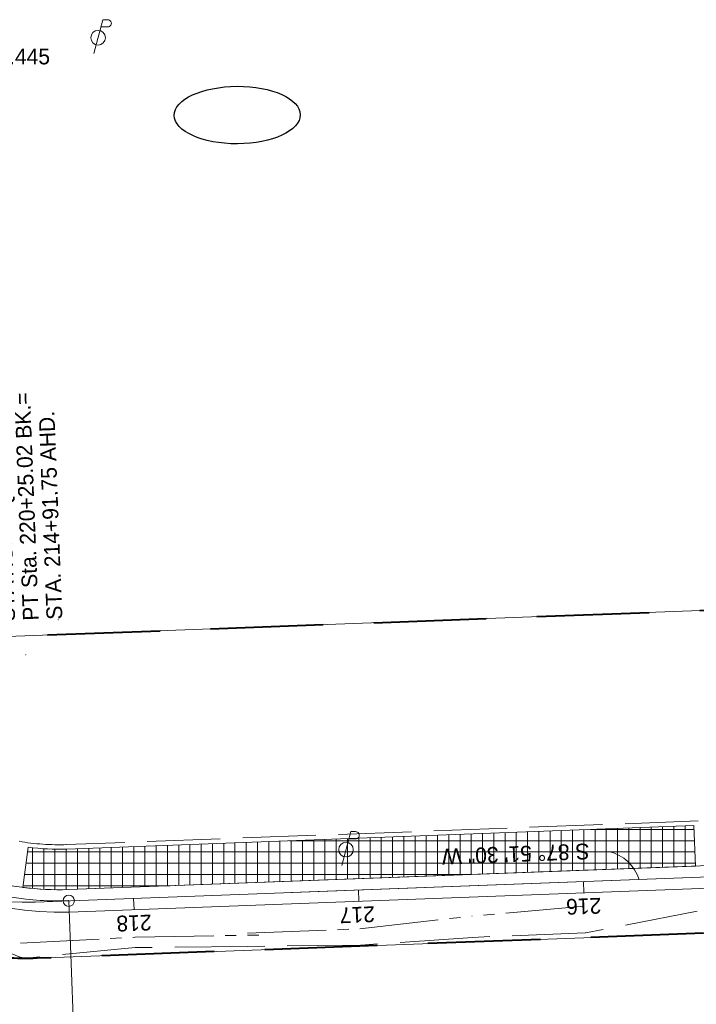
# Model space of a CAD drawing. Header units: feet. Extents: x 2433273 to 2447442, y 555003 to 575201.
# Tile 185 of 226: x 2435899 to 2436200, y 569637 to 570075. Entities that reach past the tile are written whole.
import ezdxf
from ezdxf.enums import TextEntityAlignment as Align

# ---------------------------------------------------------------- set-up
doc = ezdxf.new("R2010")
doc.units = ezdxf.units.FT
doc.header["$LTSCALE"] = 50
doc.header["$MEASUREMENT"] = 0
for name, pattern in [('cl50', [100, 7.5, -7.5, 70, -7.5, 7.5]), ('constlimit', [0.85, 0.65, -0.1, -0.1]), ('rowpr', [5.45, 1, -0.225, -0.225, 4]), ('stream', [1.4, 0.7, -0.1, 0.1, -0.1, 0.1, -0.1, 0.1, -0.1])]:
    doc.linetypes.add(name, pattern=pattern)
for name, color, linetype, lineweight in [('DR_P_Ditch', 133, 'stream', 13), ('DV_X_Property_Line', 7, 'Continuous', 0), ('GE_P_CL_50', 7, 'cl50', 13), ('PV_P_Bikeway', 193, 'Continuous', 13), ('RW_P_Const_Limits', 120, 'constlimit', 0), ('RW_P_Fee_RW', 193, 'rowpr', 40), ('SV_X_Text', 7, 'Continuous', 0), ('UT_X_Electric_Cells', 1, 'Continuous', 0), ('VG_P_Cells', 3, 'Continuous', 13)]:
    doc.layers.add(name, color=color, linetype=linetype, lineweight=lineweight)
doc.layers.add('GK_Visualization', color=30, linetype='Continuous', lineweight=13, plot=False)
doc.styles.add('Slanted-Normal LS 0.50', font='font31.shx', dxfattribs={"height": 0.14})
doc.styles.add('Slanted-Normal LS 0.50_0', font='font31.shx')
doc.styles.add('Style-font30', font='font30.shx')
doc.styles.add('Style-font31', font='font31.shx')
doc.dimstyles.new('Dec-0  Slanted', dxfattribs={"dimscale": 50, "dimtxt": 0.14, "dimasz": 0.14, "dimexe": 0.07, "dimexo": 0.07, "dimgap": 0.07, "dimtad": 1, "dimdec": 0, "dimzin": 3, "dimdsep": 46, "dimtxsty": 'Slanted-Normal LS 0.50_0', "dimcen": 0.09, "dimclrd": 97, "dimclre": 97, "dimclrt": 7, "dimadec": 0, "dimazin": 3, "dimtfac": 1, "dimtdec": 0, "dimtofl": 0, "dimtmove": 1, "dimatfit": 1, "dimfxl": 1, "dimtzin": 3, "dimlwd": 0, "dimlwe": 0, "dimarcsym": 0})

# ---------------------------------------------------------------- blocks, each defined once
blk = doc.blocks.new('X_200')
at = {"layer": 'GK_Visualization', "color": 1, "linetype": 'Continuous', "lineweight": 0}
for p, q in [((-0.07, -0.07), (0.07, 0.07)), ((-0.07, 0.07), (0.07, -0.07))]:
    blk.add_line(p, q, dxfattribs=at)
blk = doc.blocks.new('SURVPN-CROSS_153')
at = {"layer": 'GK_Visualization', "color": 30, "linetype": 'Continuous', "lineweight": 0}
for p, q in [((0.07, 0), (-0.07, 0)), ((0, 0.07), (0, -0.07))]:
    blk.add_line(p, q, dxfattribs=at)
blk = doc.blocks.new('SURVPN-CROSS_155')
at = {"layer": 'GK_Visualization', "color": 30, "linetype": 'Continuous', "lineweight": 0}
for p, q in [((0.07, 0), (-0.07, 0)), ((0, 0.07), (0, -0.07))]:
    blk.add_line(p, q, dxfattribs=at)
blk = doc.blocks.new('X_218')
at = {"layer": 'GK_Visualization', "color": 1, "linetype": 'Continuous', "lineweight": 0}
for p, q in [((-0.07, -0.07), (0.07, 0.07)), ((-0.07, 0.07), (0.07, -0.07))]:
    blk.add_line(p, q, dxfattribs=at)
blk = doc.blocks.new('X_220')
at = {"layer": 'GK_Visualization', "color": 1, "linetype": 'Continuous', "lineweight": 0}
for p, q in [((-0.07, -0.07), (0.07, 0.07)), ((-0.07, 0.07), (0.07, -0.07))]:
    blk.add_line(p, q, dxfattribs=at)
blk = doc.blocks.new('SURVPN-CROSS_185')
at = {"layer": 'GK_Visualization', "color": 30, "linetype": 'Continuous', "lineweight": 0}
for p, q in [((0.07, 0), (-0.07, 0)), ((0, 0.07), (0, -0.07))]:
    blk.add_line(p, q, dxfattribs=at)
blk = doc.blocks.new('SURVPN-CROSS_187')
at = {"layer": 'GK_Visualization', "color": 30, "linetype": 'Continuous', "lineweight": 0}
for p, q in [((0.07, 0), (-0.07, 0)), ((0, 0.07), (0, -0.07))]:
    blk.add_line(p, q, dxfattribs=at)
blk = doc.blocks.new('PP_30')
at = {"layer": 'UT_X_Electric_Cells', "color": 1, "linetype": 'Continuous', "lineweight": 0}
for p, q in [((0.0428, 0.16), (-0.0375, -0.14)), ((0.0257, 0.0963), (0.0853, 0.0963)), ((0.0428, 0.16), (0.0853, 0.16))]:
    blk.add_line(p, q, dxfattribs=at)
blk.add_circle((0, 0), 0.065, dxfattribs=at)
at = {"layer": 'UT_X_Electric_Cells', "color": 1, "linetype": 'Continuous', "lineweight": 0, "extrusion": (0, 0, -1)}
blk.add_arc((-0.086, 0.1281), 0.0319, 88.8767, 271.1233, dxfattribs=at)
blk = doc.blocks.new('PP_50')
at = {"layer": 'UT_X_Electric_Cells', "color": 1, "linetype": 'Continuous', "lineweight": 0}
for p, q in [((0.0428, 0.16), (-0.0375, -0.14)), ((0.0258, 0.0962), (0.0853, 0.0962)), ((0.0428, 0.16), (0.0853, 0.16))]:
    blk.add_line(p, q, dxfattribs=at)
blk.add_circle((0, 0), 0.065, dxfattribs=at)
at = {"layer": 'UT_X_Electric_Cells', "color": 1, "linetype": 'Continuous', "lineweight": 0, "extrusion": (0, 0, -1)}
blk.add_arc((-0.086, 0.1281), 0.0319, 88.8767, 271.1233, dxfattribs=at)

msp = doc.modelspace()

# ---------------------------------------------------------------- hatches: boundary and pattern name
at = {"layer": 'VG_P_Cells', "lineweight": 0}
h = msp.add_hatch(dxfattribs=at)
h.set_pattern_fill('ANSI37', color=256, scale=40, angle=45, style=0)
h.paths.add_polyline_path([(2435903.04, 569707.11), (2435900.67, 569689.27, 0.042385), (2435920.96, 569688.31), (2436199.59, 569698.73), (2436198.91, 569716.72), (2435920.29, 569706.3, -0.042385)])

# ---------------------------------------------------------------- linework, layer by layer
msp.add_ellipse((2435996, 570032.63), major_axis=(-28.01, -0.14), ratio=0.456748)
at = {"layer": 'DR_P_Ditch'}
for p, q in [((2436000.56, 569668.97), (2436050.53, 569670.84)), ((2435899.63, 569664.4), (2435950.6, 569667.1)), ((2435950.6, 569667.1), (2436006.88, 569668.09))]:
    msp.add_line(p, q, dxfattribs=at)
at = {"layer": 'DR_P_Ditch', "flags": 128}
for points in [[(2436150.22, 569680.87), (2436100.35, 569676.51)], [(2436050.53, 569670.84), (2436100.35, 569676.51)]]:
    msp.add_lwpolyline(points, dxfattribs=at)
at = {"layer": 'DV_X_Property_Line'}
msp.add_line((2436392.85, 569819.53), (2435744.38, 569795.27), dxfattribs=at)
at = {"layer": 'DV_X_Property_Line', "flags": 128}
msp.add_lwpolyline([(2438174.96, 564740.92), (2438174.96, 564740.92, 0.414214), (2438209.41, 564776.46), (2438198.26, 565497.41, -0.414214), (2438281.93, 565583.72), (2438697.15, 565590.14, 0.57102), (2438726.98, 565642.53), (2436427.46, 569658.46, 0.278952), (2436395.78, 569676.05), (2435907.11, 569657.77, -0.413873), (2435767.16, 569787.47)], format="xyb", dxfattribs=at)
at = {"layer": 'GE_P_CL_50'}
msp.add_line((2436394.84, 569701.03), (2435921.15, 569683.31), dxfattribs=at)
at = {"layer": 'GE_P_CL_50', "linetype": 'Continuous'}
for p, q in [((2436049.88, 569688.13), (2436050.07, 569683.13)), ((2436149.81, 569691.86), (2436150, 569686.87)), ((2435926.01, 569553.16), (2435921.15, 569683.31)), ((2435949.95, 569684.39), (2435950.14, 569679.39))]:
    msp.add_line(p, q, dxfattribs=at)
msp.add_circle((2435921.15, 569683.31), 2.5, dxfattribs=at)
at = {"layer": 'GE_P_CL_50', "extrusion": (0, 0, -1)}
msp.add_arc((-2435916.48, 569808.23), 125, 267.8583, 357.7916, dxfattribs=at)
at = {"layer": 'GE_P_CL_50', "linetype": 'Continuous'}
msp.add_arc((2436157.1, 569687.32), 18.34, 17.3664, 76.8867, dxfattribs=at)
at = {"layer": 'GK_Visualization', "color": 1, "flags": 128}
for points in [[(2437633.61, 564452.55), (2437630.6, 564647.49, -0.414214), (2437689.66, 564708.41), (2438175.34, 564715.93, 0.414214), (2438234.41, 564776.85), (2438223.25, 565497.8, -0.414214), (2438282.32, 565558.72), (2438697.54, 565565.15, 0.57102), (2438748.68, 565654.95), (2436449.15, 569670.88, 0.278952), (2436394.84, 569701.03), (2435906.17, 569682.75, -0.413873), (2435792.15, 569788.44), (2435791.25, 569811.65)], [(2435921.15, 569683.31, -0.413873), (2435791.57, 569803.41)]]:
    msp.add_lwpolyline(points, format="xyb", dxfattribs=at)
at = {"layer": 'GK_Visualization', "color": 30, "extrusion": (0, 0, -1)}
for centre, radius in [((-2435916.48, 569808.23), 125), ((-2435902.06, 569792.68), 110)]:
    msp.add_arc(centre, radius, 267.8583, 357.7916, dxfattribs=at)
at = {"layer": 'PV_P_Bikeway'}
for p, q in [((2435920.96, 569688.31), (2436394.66, 569706.02)), ((2435921.33, 569678.32), (2436395.03, 569696.03))]:
    msp.add_line(p, q, dxfattribs=at)
at = {"layer": 'PV_P_Bikeway', "extrusion": (0, 0, -1)}
for radius in [130, 120]:
    msp.add_arc((-2435916.48, 569808.23), radius, 267.8583, 357.7916, dxfattribs=at)
at = {"layer": 'RW_P_Const_Limits'}
for p, q in [((2436200.84, 569718.79), (2435920.21, 569708.3)), ((2435899.82, 569658.14), (2435846, 569679.92)), ((2436200.39, 569678.67), (2436150.71, 569669.07)), ((2436100.76, 569667.06), (2436050.86, 569663.62)), ((2436150.67, 569669.07), (2436100.71, 569667.06)), ((2435950.64, 569662.52), (2435902.18, 569657.8)), ((2436000.73, 569663.06), (2435950.71, 569662.52)), ((2436050.74, 569663.62), (2436000.73, 569663.06))]:
    msp.add_line(p, q, dxfattribs=at)
at = {"layer": 'RW_P_Const_Limits', "extrusion": (0, 0, -1)}
for centre, radius, start, end in [((-2435916.48, 569808.23), 100, 267.8583, 280.0328), ((-2435901.69, 569662.78), 5, 264.4389, 292.0338)]:
    msp.add_arc(centre, radius, start, end, dxfattribs=at)
at = {"layer": 'RW_P_Fee_RW'}
msp.add_line((2435766.83, 569796.11), (2436392.85, 569819.53), dxfattribs=at)
at = {"layer": 'RW_P_Fee_RW', "flags": 128}
msp.add_lwpolyline([(2437688.5, 564733.4), (2438174.96, 564740.92, 0.414214), (2438209.41, 564776.46), (2438198.26, 565497.41, -0.414214), (2438281.93, 565583.72), (2438697.15, 565590.14, 0.57102), (2438726.98, 565642.53), (2436427.46, 569658.46, 0.278952), (2436395.78, 569676.05), (2435907.11, 569657.77, -0.413873), (2435767.16, 569787.47), (2435766.83, 569796.11)], format="xyb", dxfattribs=at)
at = {"layer": 'VG_P_Cells'}
for p, q in [((2435920.29, 569706.3), (2436198.91, 569716.72)), ((2436198.91, 569716.72), (2436199.59, 569698.73)), ((2435900.67, 569689.27), (2435903.04, 569707.11)), ((2435920.96, 569688.31), (2436199.59, 569698.73))]:
    msp.add_line(p, q, dxfattribs=at)
at = {"layer": 'VG_P_Cells', "lineweight": 0, "flags": 128}
msp.add_lwpolyline([(2435900.67, 569689.27, 0.042385), (2435920.96, 569688.31), (2436199.59, 569698.73), (2436198.91, 569716.72), (2435920.29, 569706.3, -0.042385), (2435903.04, 569707.11)], format="xyb", dxfattribs=at)
msp.add_lwpolyline([(2435903.04, 569707.11), (2435900.67, 569689.27, 0.042385), (2435920.96, 569688.31), (2436199.59, 569698.73), (2436198.91, 569716.72), (2435920.29, 569706.3, -0.042385), (2435903.04, 569707.11)], format="xyb", close=True, dxfattribs=at)
at = {"layer": 'VG_P_Cells', "extrusion": (0, 0, -1)}
for radius in [102, 120]:
    msp.add_arc((-2435916.48, 569808.23), radius, 267.8583, 277.5665, dxfattribs=at)

# ---------------------------------------------------------------- block references
at = {"layer": 'GK_Visualization', "color": 30, "linetype": 'Continuous', "lineweight": 0}
for name, p in [('SURVPN-CROSS_187', (2435916.48, 569808.23)), ('SURVPN-CROSS_155', (2435902.06, 569792.68)), ('SURVPN-CROSS_185', (2435921.15, 569683.31)), ('SURVPN-CROSS_153', (2435906.17, 569682.75))]:
    msp.add_blockref(name, p, dxfattribs=at)
at = {"layer": 'GK_Visualization', "color": 1, "linetype": 'Continuous', "lineweight": 0}
for name, p in [('X_218', (2435921.15, 569683.31)), ('X_220', (2435921.15, 569683.31)), ('X_200', (2435906.17, 569682.75))]:
    msp.add_blockref(name, p, dxfattribs=at)
at = {"layer": 'UT_X_Electric_Cells', "color": 1, "linetype": 'Continuous', "lineweight": 0, "xscale": 50, "yscale": 50, "zscale": 50}
for name, p in [('PP_30', (2435934.19, 570067.02)), ('PP_50', (2436044.34, 569706.05))]:
    msp.add_blockref(name, p, dxfattribs=at)

# ---------------------------------------------------------------- texts
at = {"layer": 'GE_P_CL_50', "linetype": 'Continuous', "style": 'Style-font31'}
msp.add_text('S 87%%d 51\' 30" W', height=7, rotation=182.1417, dxfattribs=at).set_placement((2436119.88, 569700.6), align=Align.TOP_CENTER)
for s, p in [('216', (2436149.84, 569684.36)), ('217', (2436049.22, 569680.6)), ('218', (2435950.01, 569676.89))]:
    msp.add_text(s, height=7, rotation=182.1417, dxfattribs=at).set_placement(p, align=Align.CENTER)
at = {"layer": 'GE_P_CL_50', "linetype": 'Continuous', "insert": (2435918.42, 569808.4), "char_height": 7, "attachment_point": 7, "rotation": 92.2084, "line_spacing_factor": 0.9, "style": 'Style-font31'}
msp.add_mtext('STATION EQUATION\\PPT Sta. 220+25.02 BK.=\\PSTA. 214+91.75 AHD.\\P', dxfattribs=at)
at = {"layer": 'GK_Visualization', "color": 1, "style": 'Style-font30'}
for s, p in [('TEMP40000', (2435921.15, 569683.31)), ('TEMP4000', (2435921.15, 569683.31)), ('TEMP20011', (2435906.18, 569682.75))]:
    msp.add_text(s, height=0.14, dxfattribs=at).set_placement(p, align=Align.RIGHT)
at = {"layer": 'SV_X_Text', "insert": (2435828.58, 570057.62), "char_height": 7, "attachment_point": 4, "line_spacing_factor": 0.606, "style": 'Slanted-Normal LS 0.50'}
msp.add_mtext('\\{ 18" cmp = 892.445', dxfattribs=at)

# ---------------------------------------------------------------- leaders
at = {"layer": 'SV_X_Text', "color": 97, "linetype": 'Continuous', "lineweight": 0, "annotation_type": 0, "has_hookline": 1, "hookline_direction": 0, "text_width": 106.67}
msp.add_leader([(2435801.85, 570052.29), (2435825.35, 570057.62)], dimstyle='Dec-0  Slanted', override={"dimtad": 0, "dimclrd": 0, "dimlwd": 65534}, dxfattribs=at)

doc.saveas('drawing.dxf')
